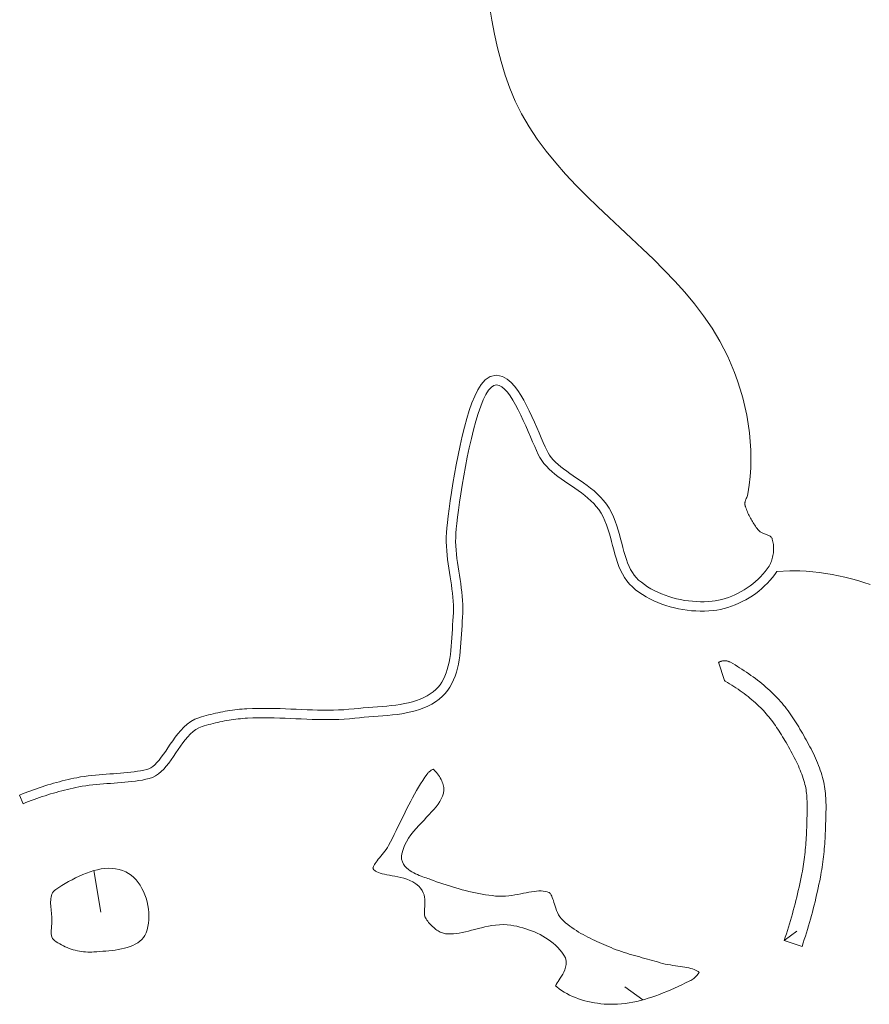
# Model space of a CAD drawing. Header units: inches. Extents: x -12 to 23, y -13.2 to 21.7.
# Tile 28 of 75: x 6.4 to 9.2, y -4.3 to -1. Entities that reach past the tile are written whole.
import ezdxf

# ---------------------------------------------------------------- set-up
doc = ezdxf.new("R2010")
doc.units = ezdxf.units.IN
doc.header["$MEASUREMENT"] = 0
doc.layers.get('0').update_dxf_attribs({"lineweight": 0})

msp = doc.modelspace()

# ---------------------------------------------------------------- linework, layer by layer
at = {"color": 30, "linetype": 'Continuous', "lineweight": 0, "true_color": 0xff7e00}
for p, q in [((6.6693, -3.8618), (6.6929, -3.9995)), ((8.4929, -4.291), (8.4337, -4.2477))]:
    msp.add_line(p, q, dxfattribs=at)
at = {"color": 7, "linetype": 'Continuous', "lineweight": 0}
for points in [[(7.9836, -0.9915), (7.9916, -1.0383), (8.0006, -1.0846), (8.0107, -1.1305), (8.0224, -1.1758), (8.036, -1.2204), (8.0516, -1.2642), (8.0696, -1.3071), (8.0903, -1.3489), (8.1153, -1.3922), (8.1427, -1.4337), (8.1723, -1.4738), (8.2037, -1.5125), (8.2368, -1.5501), (8.2713, -1.5868), (8.3069, -1.6227), (8.3433, -1.658), (8.3803, -1.6929), (8.4176, -1.7276), (8.4549, -1.7623), (8.492, -1.7971), (8.5286, -1.8323), (8.5645, -1.8681), (8.5993, -1.9045), (8.6329, -1.9419), (8.6649, -1.9803), (8.6951, -2.02), (8.7232, -2.0612), (8.749, -2.104), (8.7625, -2.1291), (8.7752, -2.155), (8.787, -2.1814), (8.7979, -2.2084), (8.8079, -2.2359), (8.817, -2.2639), (8.8251, -2.2922), (8.8323, -2.3208), (8.8384, -2.3497), (8.8434, -2.3788), (8.8474, -2.408), (8.8502, -2.4373), (8.8519, -2.4665), (8.8524, -2.4958), (8.8517, -2.5249), (8.8498, -2.5538), (8.8467, -2.5824), (8.8422, -2.6108), (8.84, -2.6213), (8.839, -2.6226), (8.838, -2.624), (8.8371, -2.6254), (8.8363, -2.6269), (8.8356, -2.6284), (8.8349, -2.63), (8.8343, -2.6316), (8.8338, -2.6333), (8.8333, -2.635), (8.8329, -2.6367), (8.8327, -2.6384), (8.8325, -2.6401), (8.8323, -2.6419), (8.8323, -2.6436), (8.8323, -2.6453), (8.8325, -2.647), (8.8327, -2.6487), (8.833, -2.6504), (8.8334, -2.652), (8.8339, -2.6535), (8.8354, -2.6578), (8.837, -2.6621), (8.8387, -2.6664), (8.8405, -2.6706), (8.8423, -2.6748), (8.8442, -2.679), (8.8462, -2.6831), (8.8483, -2.6872), (8.8504, -2.6913), (8.8526, -2.6953), (8.8549, -2.6993), (8.8573, -2.7033), (8.8597, -2.7072), (8.8622, -2.711), (8.8648, -2.7149), (8.8674, -2.7186), (8.8701, -2.7223), (8.8728, -2.726), (8.8757, -2.7296), (8.8785, -2.7331), (8.8804, -2.735), (8.8824, -2.7367), (8.8846, -2.7382), (8.887, -2.7396), (8.8896, -2.7408), (8.8922, -2.7419), (8.8949, -2.7429), (8.8977, -2.7439), (8.9005, -2.7449), (8.9033, -2.7458), (8.906, -2.7468), (8.9086, -2.7478), (8.9111, -2.7489), (8.9135, -2.7501), (8.9157, -2.7515), (8.9178, -2.7529), (8.9196, -2.7546), (8.9211, -2.7565), (8.9223, -2.7586), (8.9232, -2.761), (8.9244, -2.7654), (8.9254, -2.7699), (8.9262, -2.7744), (8.9268, -2.7789), (8.9272, -2.7835), (8.9275, -2.7882), (8.9276, -2.7929), (8.9275, -2.7975), (8.9272, -2.8022), (8.9267, -2.8069), (8.9261, -2.8115), (8.9253, -2.8161), (8.9243, -2.8207), (8.9232, -2.8252), (8.9219, -2.8297), (8.9204, -2.8341), (8.9187, -2.8384), (8.9169, -2.8426), (8.9149, -2.8467), (8.9128, -2.8507), (8.9061, -2.8603), (8.8994, -2.8691), (8.8922, -2.8777), (8.8845, -2.886), (8.8763, -2.8941), (8.8678, -2.9018), (8.8588, -2.9093), (8.8495, -2.9164), (8.8399, -2.9231), (8.83, -2.9294), (8.8199, -2.9354), (8.8095, -2.9409), (8.799, -2.9459), (8.7883, -2.9505), (8.7775, -2.9546), (8.7666, -2.9582), (8.7557, -2.9613), (8.7448, -2.9638), (8.7339, -2.9658), (8.723, -2.9673), (8.7103, -2.9684), (8.6974, -2.969), (8.6843, -2.9691), (8.6712, -2.9687), (8.6579, -2.9678), (8.6447, -2.9665), (8.6315, -2.9646), (8.6183, -2.9622), (8.6052, -2.9593), (8.5923, -2.956), (8.5795, -2.9521), (8.567, -2.9478), (8.5547, -2.943), (8.5427, -2.9378), (8.5311, -2.932), (8.5198, -2.9258), (8.5089, -2.9192), (8.4985, -2.9121), (8.4885, -2.9047), (8.4793, -2.897), (8.4714, -2.8892), (8.4646, -2.881), (8.4583, -2.8721), (8.4527, -2.8623), (8.4475, -2.8517), (8.4427, -2.8404), (8.4384, -2.8284), (8.4343, -2.8158), (8.4305, -2.8027), (8.4268, -2.7891), (8.4232, -2.7751), (8.4195, -2.7608), (8.4156, -2.7463), (8.4115, -2.7317), (8.4068, -2.717), (8.4017, -2.7022), (8.3958, -2.6876), (8.389, -2.6731), (8.3811, -2.6589), (8.3722, -2.6452), (8.3628, -2.633), (8.3527, -2.6217), (8.342, -2.6111), (8.331, -2.6012), (8.3197, -2.5918), (8.3081, -2.583), (8.2965, -2.5745), (8.2849, -2.5664), (8.2733, -2.5585), (8.262, -2.5508), (8.2509, -2.5432), (8.2402, -2.5358), (8.23, -2.5283), (8.2204, -2.5209), (8.2114, -2.5134), (8.2031, -2.506), (8.1957, -2.4984), (8.1892, -2.4908), (8.1835, -2.4831), (8.1786, -2.475), (8.1741, -2.4662), (8.1687, -2.4547), (8.1626, -2.4409), (8.1559, -2.4255), (8.1487, -2.4088), (8.141, -2.3912), (8.133, -2.3729), (8.1246, -2.3544), (8.1159, -2.3358), (8.1069, -2.3177), (8.0976, -2.3001), (8.0879, -2.2834), (8.0779, -2.2679), (8.0673, -2.2537), (8.0557, -2.2409), (8.0426, -2.2298), (8.0266, -2.2212), (8.0071, -2.2173), (7.9865, -2.2214), (7.9694, -2.2325), (7.9557, -2.2481), (7.9446, -2.266), (7.9347, -2.2863), (7.9255, -2.3091), (7.9168, -2.3342), (7.9086, -2.3612), (7.9007, -2.39), (7.8932, -2.42), (7.8862, -2.451), (7.8795, -2.4826), (7.8733, -2.5142), (7.8675, -2.5457), (7.8622, -2.5764), (7.8574, -2.6061), (7.8532, -2.6343), (7.8495, -2.6607), (7.8464, -2.6847), (7.8439, -2.7061), (7.8421, -2.7244), (7.8409, -2.7396), (7.8402, -2.7548), (7.8402, -2.7699), (7.8407, -2.7849), (7.8417, -2.7998), (7.843, -2.8145), (7.8447, -2.8291), (7.8466, -2.8435), (7.8486, -2.8578), (7.8508, -2.8719), (7.853, -2.886), (7.8551, -2.8998), (7.8572, -2.9135), (7.8591, -2.9271), (7.8608, -2.9405), (7.8622, -2.9538), (7.8633, -2.967), (7.864, -2.98), (7.8642, -2.9928), (7.864, -3.0055), (7.8632, -3.0186), (7.8622, -3.0322), (7.8613, -3.0463), (7.8605, -3.0606), (7.8597, -3.0748), (7.8589, -3.089), (7.8579, -3.1031), (7.8568, -3.1171), (7.8555, -3.1308), (7.8539, -3.1443), (7.852, -3.1574), (7.8497, -3.1702), (7.8469, -3.1825), (7.8437, -3.1944), (7.8401, -3.2057), (7.8359, -3.2163), (7.8312, -3.2264), (7.8258, -3.2358), (7.8199, -3.2446), (7.8133, -3.2527), (7.8059, -3.2603), (7.7967, -3.2683), (7.7869, -3.2754), (7.7764, -3.2818), (7.7653, -3.2876), (7.7536, -3.2927), (7.7414, -3.2972), (7.7285, -3.3011), (7.7152, -3.3045), (7.7013, -3.3075), (7.6871, -3.31), (7.6725, -3.3121), (7.6576, -3.314), (7.6424, -3.3155), (7.6271, -3.3169), (7.6116, -3.3181), (7.596, -3.3193), (7.5803, -3.3204), (7.5647, -3.3217), (7.5491, -3.3231), (7.5339, -3.3246), (7.5166, -3.3263), (7.4996, -3.3276), (7.4824, -3.3284), (7.4652, -3.3289), (7.4478, -3.3291), (7.4304, -3.3291), (7.4129, -3.3288), (7.3953, -3.3283), (7.3776, -3.3277), (7.3598, -3.327), (7.342, -3.3263), (7.324, -3.3255), (7.306, -3.3248), (7.2879, -3.3241), (7.2698, -3.3236), (7.2516, -3.3232), (7.2332, -3.3231), (7.2149, -3.3232), (7.1964, -3.3237), (7.178, -3.3245), (7.1699, -3.325), (7.1618, -3.3256), (7.1537, -3.3263), (7.1456, -3.3272), (7.1376, -3.3281), (7.1296, -3.3292), (7.1216, -3.3303), (7.1136, -3.3316), (7.1056, -3.3329), (7.0977, -3.3344), (7.0898, -3.3359), (7.0819, -3.3376), (7.074, -3.3393), (7.0661, -3.3411), (7.0583, -3.343), (7.0505, -3.345), (7.0428, -3.3471), (7.0351, -3.3492), (7.0274, -3.3514), (7.0187, -3.3541), (7.0049, -3.3595), (6.9914, -3.3671), (6.9792, -3.376), (6.9681, -3.3859), (6.958, -3.3965), (6.9486, -3.4077), (6.9398, -3.4191), (6.9315, -3.4307), (6.9235, -3.4424), (6.9158, -3.4538), (6.9083, -3.465), (6.9008, -3.4757), (6.8935, -3.4857), (6.8863, -3.4949), (6.8791, -3.5031), (6.8721, -3.5101), (6.8653, -3.5159), (6.8587, -3.5203), (6.8524, -3.5235), (6.8452, -3.5259), (6.8356, -3.5282), (6.8249, -3.5303), (6.8141, -3.5322), (6.8031, -3.5338), (6.792, -3.5352), (6.7808, -3.5365), (6.7694, -3.5375), (6.7579, -3.5385), (6.7463, -3.5394), (6.7346, -3.5402), (6.7228, -3.541), (6.7109, -3.5418), (6.6989, -3.5426), (6.6869, -3.5436), (6.6747, -3.5446), (6.6625, -3.5459), (6.6502, -3.5473), (6.6379, -3.549), (6.6255, -3.551), (6.6132, -3.5533), (6.6033, -3.5553), (6.5936, -3.5574), (6.5839, -3.5596), (6.5742, -3.5619), (6.5646, -3.5642), (6.5549, -3.5667), (6.5453, -3.5693), (6.5357, -3.5719), (6.5262, -3.5747), (6.5166, -3.5775), (6.5071, -3.5804), (6.4977, -3.5835), (6.4882, -3.5866), (6.4788, -3.5898), (6.4694, -3.5931), (6.46, -3.5965), (6.4507, -3.5999), (6.4415, -3.6035), (6.4322, -3.6072), (6.4231, -3.6108), (6.4349, -3.6398), (6.4349, -3.6398), (6.4438, -3.6362), (6.4528, -3.6326), (6.4618, -3.6292), (6.4708, -3.6258), (6.4799, -3.6225), (6.489, -3.6193), (6.4981, -3.6162), (6.5073, -3.6132), (6.5165, -3.6103), (6.5257, -3.6074), (6.535, -3.6047), (6.5442, -3.602), (6.5535, -3.5994), (6.5628, -3.5969), (6.5722, -3.5945), (6.5816, -3.5922), (6.5909, -3.59), (6.6003, -3.5879), (6.6098, -3.5859), (6.6192, -3.5839), (6.6308, -3.5818), (6.6424, -3.5799), (6.6541, -3.5783), (6.6659, -3.5769), (6.6777, -3.5758), (6.6895, -3.5747), (6.7013, -3.5738), (6.7131, -3.5729), (6.7249, -3.5721), (6.7368, -3.5714), (6.7486, -3.5705), (6.7604, -3.5697), (6.7722, -3.5687), (6.784, -3.5676), (6.7957, -3.5663), (6.8074, -3.5648), (6.8191, -3.563), (6.8307, -3.561), (6.8422, -3.5587), (6.8537, -3.556), (6.8644, -3.5524), (6.8746, -3.5473), (6.8842, -3.5408), (6.8933, -3.5332), (6.902, -3.5245), (6.9103, -3.5149), (6.9184, -3.5046), (6.9263, -3.4938), (6.9341, -3.4827), (6.9417, -3.4713), (6.9494, -3.4599), (6.9571, -3.4487), (6.9649, -3.4377), (6.973, -3.4272), (6.9812, -3.4174), (6.9899, -3.4084), (6.9989, -3.4003), (7.0083, -3.3934), (7.0183, -3.3878), (7.0289, -3.3836), (7.0362, -3.3814), (7.0436, -3.3793), (7.051, -3.3772), (7.0584, -3.3752), (7.0659, -3.3733), (7.0734, -3.3715), (7.0809, -3.3698), (7.0884, -3.3681), (7.0959, -3.3666), (7.1035, -3.3651), (7.111, -3.3637), (7.1186, -3.3624), (7.1262, -3.3612), (7.1338, -3.3601), (7.1414, -3.3591), (7.1491, -3.3582), (7.1567, -3.3575), (7.1644, -3.3568), (7.172, -3.3562), (7.1797, -3.3557), (7.1975, -3.3549), (7.2154, -3.3545), (7.2333, -3.3543), (7.2511, -3.3545), (7.269, -3.3548), (7.2869, -3.3553), (7.3048, -3.356), (7.3227, -3.3567), (7.3407, -3.3575), (7.3586, -3.3582), (7.3765, -3.3589), (7.3944, -3.3596), (7.4122, -3.36), (7.4301, -3.3603), (7.448, -3.3604), (7.4658, -3.3602), (7.4837, -3.3596), (7.5015, -3.3588), (7.5193, -3.3575), (7.537, -3.3557), (7.552, -3.3542), (7.5673, -3.3528), (7.5827, -3.3516), (7.5983, -3.3504), (7.614, -3.3493), (7.6297, -3.348), (7.6454, -3.3466), (7.6611, -3.345), (7.6767, -3.3431), (7.6921, -3.3408), (7.7073, -3.3381), (7.7223, -3.3349), (7.737, -3.3312), (7.7513, -3.3268), (7.7653, -3.3217), (7.7788, -3.3158), (7.7918, -3.3091), (7.8043, -3.3014), (7.8161, -3.2928), (7.8274, -3.2831), (7.8367, -3.2735), (7.8451, -3.2632), (7.8524, -3.2523), (7.8589, -3.2408), (7.8646, -3.2287), (7.8695, -3.2162), (7.8737, -3.2033), (7.8773, -3.19), (7.8803, -3.1764), (7.8828, -3.1625), (7.8849, -3.1484), (7.8866, -3.1341), (7.888, -3.1198), (7.8891, -3.1054), (7.8901, -3.091), (7.8909, -3.0766), (7.8917, -3.0623), (7.8925, -3.0482), (7.8934, -3.0343), (7.8944, -3.0207), (7.8952, -3.0067), (7.8955, -2.9928), (7.8952, -2.9788), (7.8944, -2.9649), (7.8933, -2.9509), (7.8918, -2.9369), (7.8901, -2.923), (7.8881, -2.909), (7.886, -2.8951), (7.8839, -2.8811), (7.8817, -2.8672), (7.8795, -2.8532), (7.8775, -2.8393), (7.8757, -2.8253), (7.8741, -2.8113), (7.8728, -2.7974), (7.8719, -2.7834), (7.8714, -2.7694), (7.8715, -2.7555), (7.8721, -2.7415), (7.8732, -2.7273), (7.875, -2.7095), (7.8774, -2.6885), (7.8805, -2.6648), (7.8841, -2.6388), (7.8883, -2.6109), (7.8931, -2.5816), (7.8983, -2.5511), (7.904, -2.5201), (7.9101, -2.4888), (7.9167, -2.4577), (7.9236, -2.4273), (7.931, -2.3979), (7.9386, -2.3699), (7.9466, -2.3438), (7.9548, -2.3201), (7.9633, -2.299), (7.972, -2.2811), (7.9809, -2.2668), (7.99, -2.2564), (7.9985, -2.2509), (8.0071, -2.2492), (8.0159, -2.2509), (8.0249, -2.2558), (8.034, -2.2634), (8.0431, -2.2735), (8.0522, -2.2857), (8.0612, -2.2998), (8.0702, -2.3153), (8.0791, -2.332), (8.0878, -2.3495), (8.0962, -2.3675), (8.1045, -2.3856), (8.1124, -2.4037), (8.12, -2.4212), (8.1272, -2.4379), (8.1339, -2.4535), (8.1402, -2.4676), (8.146, -2.48), (8.1513, -2.4902), (8.1575, -2.5005), (8.1647, -2.5103), (8.1727, -2.5196), (8.1815, -2.5285), (8.1909, -2.537), (8.2008, -2.5453), (8.2113, -2.5533), (8.2221, -2.5612), (8.2331, -2.569), (8.2444, -2.5766), (8.2557, -2.5843), (8.2671, -2.5921), (8.2784, -2.6), (8.2894, -2.608), (8.3002, -2.6163), (8.3106, -2.6249), (8.3206, -2.6338), (8.33, -2.6432), (8.3387, -2.653), (8.3467, -2.6633), (8.3543, -2.675), (8.3611, -2.6873), (8.3671, -2.7001), (8.3724, -2.7133), (8.3772, -2.7268), (8.3815, -2.7406), (8.3855, -2.7546), (8.3893, -2.7688), (8.3929, -2.7829), (8.3966, -2.7971), (8.4004, -2.8111), (8.4044, -2.825), (8.4088, -2.8385), (8.4136, -2.8518), (8.419, -2.8647), (8.4251, -2.877), (8.4319, -2.8888), (8.4397, -2.9), (8.4485, -2.9105), (8.4584, -2.9202), (8.4691, -2.9291), (8.4803, -2.9376), (8.492, -2.9455), (8.5042, -2.9529), (8.5167, -2.9598), (8.5295, -2.9661), (8.5427, -2.9719), (8.5562, -2.9772), (8.5699, -2.9819), (8.5838, -2.9861), (8.5979, -2.9897), (8.6122, -2.9929), (8.6265, -2.9954), (8.6409, -2.9975), (8.6553, -2.999), (8.6697, -2.9999), (8.684, -3.0004), (8.6983, -3.0002), (8.7124, -2.9996), (8.7264, -2.9983), (8.7388, -2.9967), (8.7511, -2.9944), (8.7635, -2.9915), (8.7757, -2.9881), (8.7879, -2.9841), (8.8, -2.9795), (8.8119, -2.9744), (8.8236, -2.9688), (8.8351, -2.9627), (8.8463, -2.9561), (8.8573, -2.9491), (8.868, -2.9416), (8.8783, -2.9337), (8.8883, -2.9254), (8.8978, -2.9168), (8.9069, -2.9078), (8.9156, -2.8984), (8.9238, -2.8887), (8.9314, -2.8787), (8.9385, -2.8685), (8.9816, -2.8663), (8.9928, -2.8662), (9.0143, -2.8667), (9.0359, -2.8679), (9.0575, -2.8697), (9.079, -2.8721), (9.1006, -2.8751), (9.122, -2.8787), (9.1434, -2.8829), (9.1647, -2.8876), (9.1859, -2.8929), (9.2069, -2.8988), (9.2278, -2.9051), (9.2484, -2.912)], [(8.9627, -4.0935), (9.0219, -4.1134), (9.0257, -4.1021), (9.0294, -4.0908), (9.033, -4.0795), (9.0366, -4.0682), (9.0401, -4.0568), (9.0435, -4.0454), (9.0468, -4.034), (9.05, -4.0226), (9.0532, -4.0111), (9.0563, -3.9997), (9.0593, -3.9882), (9.0623, -3.9766), (9.0651, -3.9651), (9.0679, -3.9536), (9.0706, -3.942), (9.0732, -3.9304), (9.0758, -3.9188), (9.0783, -3.9072), (9.0807, -3.8955), (9.083, -3.8839), (9.0846, -3.8754), (9.0861, -3.867), (9.0875, -3.8585), (9.0889, -3.85), (9.0901, -3.8414), (9.0913, -3.8329), (9.0924, -3.8243), (9.0934, -3.8158), (9.0943, -3.8072), (9.0951, -3.7986), (9.0959, -3.79), (9.0967, -3.7814), (9.0973, -3.7728), (9.0979, -3.7642), (9.0984, -3.7556), (9.0989, -3.747), (9.0993, -3.7384), (9.0997, -3.7298), (9.1, -3.7212), (9.1003, -3.7126), (9.1005, -3.705), (9.1008, -3.6973), (9.101, -3.6897), (9.1012, -3.682), (9.1014, -3.6744), (9.1016, -3.6667), (9.1017, -3.659), (9.1017, -3.6514), (9.1017, -3.6437), (9.1015, -3.6361), (9.1013, -3.6284), (9.1009, -3.6208), (9.1005, -3.6132), (9.0998, -3.6056), (9.0991, -3.598), (9.0981, -3.5905), (9.097, -3.583), (9.0957, -3.5755), (9.0941, -3.5681), (9.0924, -3.5607), (9.0902, -3.5525), (9.0879, -3.5443), (9.0853, -3.5362), (9.0826, -3.5282), (9.0798, -3.5202), (9.0767, -3.5123), (9.0736, -3.5044), (9.0702, -3.4965), (9.0668, -3.4888), (9.0633, -3.481), (9.0596, -3.4733), (9.0558, -3.4656), (9.052, -3.458), (9.048, -3.4504), (9.044, -3.4429), (9.04, -3.4354), (9.0358, -3.4279), (9.0317, -3.4205), (9.0275, -3.4131), (9.0232, -3.4058), (9.0192, -3.3988), (9.0151, -3.3919), (9.011, -3.385), (9.0068, -3.3782), (9.0025, -3.3713), (8.9982, -3.3646), (8.9938, -3.3578), (8.9893, -3.3511), (8.9848, -3.3445), (8.9802, -3.3379), (8.9754, -3.3314), (8.9706, -3.325), (8.9657, -3.3186), (8.9607, -3.3123), (8.9557, -3.3061), (8.9505, -3.3), (8.9452, -3.294), (8.9397, -3.2881), (8.9342, -3.2823), (8.9286, -3.2767), (8.9221, -3.2704), (8.9156, -3.2643), (8.9089, -3.2582), (8.9021, -3.2523), (8.8953, -3.2465), (8.8883, -3.2407), (8.8813, -3.2351), (8.8741, -3.2296), (8.8669, -3.2241), (8.8597, -3.2188), (8.8523, -3.2135), (8.8449, -3.2084), (8.8375, -3.2033), (8.8299, -3.1983), (8.8224, -3.1934), (8.8148, -3.1885), (8.8071, -3.1838), (8.7994, -3.1791), (8.7916, -3.1745), (8.7839, -3.17), (8.7821, -3.169), (8.7803, -3.1682), (8.7784, -3.1675), (8.7765, -3.1668), (8.7745, -3.1663), (8.7725, -3.1659), (8.7704, -3.1655), (8.7683, -3.1653), (8.7662, -3.1652), (8.7641, -3.1651), (8.762, -3.1652), (8.7599, -3.1654), (8.7579, -3.1657), (8.7558, -3.166), (8.7538, -3.1665), (8.7518, -3.1671), (8.7499, -3.1677), (8.748, -3.1685), (8.7462, -3.1694), (8.7445, -3.1703), (8.7642, -3.2309), (8.7672, -3.2327), (8.7744, -3.237), (8.7815, -3.2415), (8.7886, -3.246), (8.7956, -3.2505), (8.8026, -3.2551), (8.8095, -3.2598), (8.8163, -3.2646), (8.823, -3.2694), (8.8296, -3.2742), (8.8361, -3.2792), (8.8426, -3.2842), (8.8489, -3.2893), (8.8551, -3.2944), (8.8613, -3.2996), (8.8673, -3.3049), (8.8732, -3.3103), (8.879, -3.3157), (8.8847, -3.3212), (8.8894, -3.326), (8.8941, -3.3308), (8.8987, -3.3359), (8.9032, -3.341), (8.9077, -3.3463), (8.9122, -3.3516), (8.9165, -3.3571), (8.9208, -3.3627), (8.9251, -3.3684), (8.9293, -3.3743), (8.9335, -3.3802), (8.9376, -3.3862), (8.9417, -3.3923), (8.9457, -3.3984), (8.9497, -3.4047), (8.9536, -3.411), (8.9576, -3.4174), (8.9614, -3.4239), (8.9653, -3.4304), (8.9691, -3.437), (8.9732, -3.4441), (8.9772, -3.4512), (8.9812, -3.4583), (8.9851, -3.4654), (8.989, -3.4725), (8.9927, -3.4795), (8.9964, -3.4865), (8.9999, -3.4935), (9.0033, -3.5005), (9.0066, -3.5075), (9.0098, -3.5144), (9.0129, -3.5213), (9.0158, -3.5282), (9.0185, -3.5351), (9.0212, -3.5419), (9.0236, -3.5488), (9.0259, -3.5556), (9.028, -3.5624), (9.03, -3.5691), (9.0318, -3.5758), (9.0331, -3.5815), (9.0343, -3.5872), (9.0353, -3.593), (9.0362, -3.599), (9.037, -3.6051), (9.0376, -3.6113), (9.0381, -3.6177), (9.0385, -3.6242), (9.0388, -3.6308), (9.0391, -3.6376), (9.0392, -3.6444), (9.0392, -3.6514), (9.0392, -3.6585), (9.0391, -3.6657), (9.0389, -3.673), (9.0388, -3.6803), (9.0385, -3.6878), (9.0383, -3.6954), (9.0381, -3.703), (9.0378, -3.7106), (9.0376, -3.719), (9.0373, -3.7273), (9.0369, -3.7355), (9.0365, -3.7438), (9.036, -3.752), (9.0355, -3.7602), (9.035, -3.7683), (9.0344, -3.7765), (9.0337, -3.7846), (9.0329, -3.7927), (9.0321, -3.8007), (9.0313, -3.8088), (9.0303, -3.8168), (9.0293, -3.8247), (9.0282, -3.8327), (9.0271, -3.8406), (9.0258, -3.8485), (9.0245, -3.8563), (9.0231, -3.8641), (9.0216, -3.872), (9.0194, -3.8831), (9.0171, -3.8944), (9.0147, -3.9056), (9.0123, -3.9168), (9.0097, -3.9279), (9.0071, -3.9391), (9.0044, -3.9503), (9.0016, -3.9614), (8.9988, -3.9725), (8.9959, -3.9836), (8.9929, -3.9947), (8.9899, -4.0057), (8.9867, -4.0168), (8.9835, -4.0278), (8.9802, -4.0388), (8.9769, -4.0497), (8.9735, -4.0607), (8.97, -4.0716), (8.9664, -4.0825), (8.9627, -4.0935), (9.0051, -4.0624)]]:
    msp.add_lwpolyline(points, dxfattribs=at)
msp.add_lwpolyline([(7.598, -3.8486), (7.5972, -3.851), (7.5969, -3.8527), (7.5968, -3.8538), (7.5969, -3.8544), (7.5971, -3.855), (7.5976, -3.8559), (7.5998, -3.8588), (7.6024, -3.8614), (7.6056, -3.8638), (7.6096, -3.8661), (7.6146, -3.8683), (7.6204, -3.8704), (7.6271, -3.8723), (7.6346, -3.8741), (7.6426, -3.8757), (7.6512, -3.8772), (7.6602, -3.8787), (7.6696, -3.8803), (7.6792, -3.8821), (7.6891, -3.8843), (7.6991, -3.8869), (7.7092, -3.8901), (7.7194, -3.8941), (7.7295, -3.8992), (7.7393, -3.9054), (7.7486, -3.9131), (7.7549, -3.92), (7.76, -3.9275), (7.7637, -3.9351), (7.7663, -3.9427), (7.7679, -3.9501), (7.7688, -3.9571), (7.7691, -3.9639), (7.7692, -3.9703), (7.769, -3.9764), (7.7686, -3.9823), (7.7683, -3.9878), (7.7679, -3.9931), (7.7677, -3.9979), (7.7677, -4.0024), (7.7678, -4.0064), (7.7681, -4.0099), (7.7686, -4.0128), (7.7692, -4.0151), (7.7699, -4.0168), (7.7709, -4.0187), (7.7731, -4.022), (7.7758, -4.0259), (7.7787, -4.0298), (7.7817, -4.0336), (7.7849, -4.0374), (7.7882, -4.041), (7.7915, -4.0445), (7.795, -4.0479), (7.7985, -4.0511), (7.8021, -4.0541), (7.8057, -4.057), (7.8094, -4.0596), (7.813, -4.0619), (7.8167, -4.064), (7.8203, -4.0659), (7.8239, -4.0675), (7.8274, -4.0688), (7.8308, -4.0699), (7.8342, -4.0707), (7.8376, -4.0712), (7.8464, -4.072), (7.8554, -4.0721), (7.8646, -4.0717), (7.874, -4.0707), (7.8836, -4.0693), (7.8935, -4.0674), (7.9036, -4.0652), (7.9139, -4.0626), (7.9244, -4.0599), (7.9351, -4.0571), (7.946, -4.0542), (7.9572, -4.0513), (7.9686, -4.0486), (7.9802, -4.0462), (7.992, -4.0441), (8.0041, -4.0425), (8.0166, -4.0414), (8.0292, -4.0411), (8.0422, -4.0416), (8.055, -4.0431), (8.065, -4.0448), (8.0747, -4.0468), (8.0845, -4.0491), (8.0943, -4.0517), (8.104, -4.0546), (8.1137, -4.0579), (8.1234, -4.0615), (8.1329, -4.0654), (8.1424, -4.0697), (8.1517, -4.0743), (8.1608, -4.0793), (8.1697, -4.0847), (8.1784, -4.0904), (8.1869, -4.0964), (8.195, -4.1029), (8.2028, -4.1098), (8.2103, -4.117), (8.2174, -4.1247), (8.224, -4.1327), (8.2308, -4.1422), (8.2358, -4.1519), (8.2384, -4.1629), (8.2384, -4.1734), (8.2368, -4.1827), (8.234, -4.1911), (8.2307, -4.1987), (8.2269, -4.2057), (8.223, -4.2123), (8.219, -4.2185), (8.2151, -4.2244), (8.2116, -4.2299), (8.2084, -4.2349), (8.2058, -4.2394), (8.204, -4.2431), (8.2035, -4.2445), (8.2072, -4.2478), (8.215, -4.2539), (8.2232, -4.2597), (8.2317, -4.2651), (8.2407, -4.2702), (8.2499, -4.275), (8.2595, -4.2794), (8.2693, -4.2835), (8.2794, -4.2872), (8.2897, -4.2906), (8.3001, -4.2937), (8.3107, -4.2964), (8.3215, -4.2987), (8.3323, -4.3007), (8.3431, -4.3024), (8.354, -4.3037), (8.3648, -4.3047), (8.3755, -4.3054), (8.3862, -4.3057), (8.3967, -4.3057), (8.4095, -4.3052), (8.4222, -4.3043), (8.4349, -4.3029), (8.4476, -4.301), (8.4603, -4.2988), (8.4729, -4.2961), (8.4856, -4.293), (8.4982, -4.2895), (8.5108, -4.2858), (8.5234, -4.2817), (8.536, -4.2773), (8.5485, -4.2726), (8.561, -4.2677), (8.5734, -4.2627), (8.5858, -4.2574), (8.5982, -4.2519), (8.6105, -4.2464), (8.6228, -4.2407), (8.635, -4.2349), (8.6469, -4.2293), (8.6498, -4.2278), (8.6527, -4.2261), (8.6558, -4.2241), (8.659, -4.2219), (8.6623, -4.2195), (8.6655, -4.2169), (8.6685, -4.2142), (8.6714, -4.2114), (8.674, -4.2087), (8.6763, -4.206), (8.6782, -4.2034), (8.6797, -4.2012), (8.6803, -4.1999), (8.6768, -4.1971), (8.6729, -4.1945), (8.6685, -4.1922), (8.6636, -4.19), (8.6583, -4.188), (8.6525, -4.1863), (8.6462, -4.1847), (8.6395, -4.1832), (8.6325, -4.182), (8.6251, -4.1808), (8.6174, -4.1797), (8.6095, -4.1786), (8.6014, -4.1775), (8.5931, -4.1764), (8.5847, -4.1751), (8.5761, -4.1737), (8.5674, -4.172), (8.5587, -4.1699), (8.5503, -4.1676), (8.5417, -4.165), (8.5335, -4.1626), (8.5252, -4.1602), (8.5168, -4.1579), (8.5084, -4.1555), (8.4999, -4.1532), (8.4914, -4.1509), (8.4828, -4.1485), (8.4742, -4.1461), (8.4656, -4.1437), (8.457, -4.1412), (8.4483, -4.1387), (8.4396, -4.136), (8.4309, -4.1333), (8.4222, -4.1304), (8.4135, -4.1274), (8.4048, -4.1243), (8.3962, -4.1211), (8.3875, -4.1176), (8.379, -4.1141), (8.3713, -4.1108), (8.3638, -4.1076), (8.3562, -4.1042), (8.3485, -4.1008), (8.3409, -4.0974), (8.3332, -4.0938), (8.3255, -4.0902), (8.3178, -4.0864), (8.3101, -4.0826), (8.3025, -4.0786), (8.2949, -4.0744), (8.2873, -4.0701), (8.2798, -4.0657), (8.2724, -4.061), (8.265, -4.0562), (8.2578, -4.0512), (8.2506, -4.046), (8.2436, -4.0405), (8.2367, -4.0349), (8.2295, -4.0285), (8.2234, -4.0223), (8.218, -4.0153), (8.2135, -4.0081), (8.2097, -4.0009), (8.2066, -3.9939), (8.204, -3.9869), (8.2017, -3.9802), (8.1996, -3.9737), (8.1977, -3.9674), (8.1959, -3.9616), (8.1942, -3.9561), (8.1925, -3.9512), (8.1907, -3.9468), (8.189, -3.9431), (8.1874, -3.9401), (8.1859, -3.9379), (8.1846, -3.9364), (8.1835, -3.9355), (8.1826, -3.9349), (8.1811, -3.9342), (8.1752, -3.9323), (8.1688, -3.9309), (8.1621, -3.93), (8.1551, -3.9295), (8.1478, -3.9295), (8.14, -3.93), (8.132, -3.9308), (8.1236, -3.932), (8.115, -3.9334), (8.1061, -3.9351), (8.0969, -3.937), (8.0875, -3.9389), (8.0778, -3.9408), (8.0679, -3.9426), (8.0578, -3.9443), (8.0475, -3.9457), (8.0369, -3.9467), (8.026, -3.9472), (8.0149, -3.9471), (8.004, -3.9463), (7.9925, -3.9449), (7.9813, -3.9434), (7.9702, -3.9417), (7.9591, -3.9398), (7.9481, -3.9378), (7.9371, -3.9356), (7.9261, -3.9333), (7.9152, -3.9308), (7.9043, -3.9281), (7.8935, -3.9253), (7.8827, -3.9224), (7.8719, -3.9194), (7.8612, -3.9162), (7.8505, -3.9129), (7.8399, -3.9095), (7.8293, -3.906), (7.8188, -3.9025), (7.8083, -3.8988), (7.7979, -3.895), (7.7878, -3.8912), (7.7834, -3.8896), (7.7787, -3.8879), (7.7735, -3.8861), (7.7681, -3.8842), (7.7624, -3.8822), (7.7565, -3.88), (7.7505, -3.8776), (7.7444, -3.875), (7.7383, -3.8723), (7.7322, -3.8692), (7.7261, -3.8659), (7.7201, -3.8621), (7.7142, -3.8579), (7.7085, -3.853), (7.7031, -3.8472), (7.6983, -3.8404), (7.6944, -3.8325), (7.6919, -3.8237), (7.6913, -3.8144), (7.6925, -3.8058), (7.6967, -3.7914), (7.702, -3.7783), (7.7082, -3.7659), (7.7153, -3.7542), (7.723, -3.7431), (7.7312, -3.7325), (7.7398, -3.7224), (7.7486, -3.7126), (7.7574, -3.7032), (7.7663, -3.6939), (7.775, -3.6849), (7.7835, -3.676), (7.7916, -3.6671), (7.7992, -3.6584), (7.8063, -3.6496), (7.8128, -3.6408), (7.8185, -3.632), (7.8234, -3.6232), (7.8275, -3.6143), (7.8307, -3.6051), (7.8315, -3.6017), (7.832, -3.5982), (7.8323, -3.5944), (7.8322, -3.5904), (7.8318, -3.5863), (7.8311, -3.582), (7.83, -3.5775), (7.8287, -3.5729), (7.827, -3.5683), (7.825, -3.5636), (7.8228, -3.5589), (7.8203, -3.5543), (7.8175, -3.5497), (7.8146, -3.5452), (7.8114, -3.5408), (7.8081, -3.5366), (7.8047, -3.5327), (7.8011, -3.5289), (7.7975, -3.5254), (7.7973, -3.5252), (7.7962, -3.5257), (7.7944, -3.5265), (7.7924, -3.5275), (7.7904, -3.5287), (7.7883, -3.5301), (7.7862, -3.5316), (7.7842, -3.5332), (7.7823, -3.5348), (7.7805, -3.5365), (7.779, -3.5381), (7.7777, -3.5396), (7.7766, -3.5411), (7.7692, -3.5517), (7.7619, -3.5626), (7.7549, -3.5737), (7.748, -3.585), (7.7413, -3.5964), (7.7347, -3.608), (7.7283, -3.6197), (7.722, -3.6315), (7.7158, -3.6435), (7.7097, -3.6555), (7.7036, -3.6676), (7.6976, -3.6798), (7.6916, -3.6921), (7.6856, -3.7044), (7.6796, -3.7167), (7.6736, -3.7291), (7.6675, -3.7414), (7.6613, -3.7538), (7.6551, -3.7662), (7.6485, -3.7789), (7.645, -3.7851), (7.6408, -3.7914), (7.6365, -3.7973), (7.6321, -3.803), (7.6275, -3.8086), (7.6231, -3.8139), (7.6187, -3.8191), (7.6145, -3.8241), (7.6106, -3.8289), (7.6071, -3.8335), (7.604, -3.8379), (7.6014, -3.8419), (7.5994, -3.8455), (7.598, -3.8486)], close=True, dxfattribs=at)
at = {"color": 7, "linetype": 'Continuous', "lineweight": 0, "flags": 128}
msp.add_lwpolyline([(6.5388, -4.0939), (6.5444, -4.0978), (6.5502, -4.1016), (6.5561, -4.1051), (6.5622, -4.1085), (6.5684, -4.1117), (6.5747, -4.1147), (6.5812, -4.1174), (6.5877, -4.12), (6.5944, -4.1223), (6.6011, -4.1244), (6.6079, -4.1263), (6.6147, -4.1279), (6.6216, -4.1293), (6.6285, -4.1305), (6.6354, -4.1314), (6.6423, -4.132), (6.6492, -4.1324), (6.6561, -4.1325), (6.663, -4.1324), (6.6698, -4.132), (6.6792, -4.1312), (6.6889, -4.1305), (6.6989, -4.1297), (6.7092, -4.1289), (6.7195, -4.1279), (6.73, -4.1268), (6.7404, -4.1255), (6.7507, -4.1239), (6.7609, -4.122), (6.7709, -4.1198), (6.7806, -4.1172), (6.7899, -4.1141), (6.7988, -4.1106), (6.8072, -4.1065), (6.8151, -4.1019), (6.8222, -4.0966), (6.8287, -4.0907), (6.8344, -4.0841), (6.8392, -4.0767), (6.8431, -4.0686), (6.8466, -4.0583), (6.8493, -4.0476), (6.8512, -4.0365), (6.8523, -4.025), (6.8526, -4.0132), (6.8522, -4.0013), (6.851, -3.9894), (6.8492, -3.9774), (6.8465, -3.9655), (6.8432, -3.9538), (6.8393, -3.9424), (6.8346, -3.9313), (6.8293, -3.9207), (6.8234, -3.9106), (6.8168, -3.9011), (6.8097, -3.8923), (6.802, -3.8842), (6.7937, -3.8771), (6.7848, -3.8709), (6.7755, -3.8657), (6.7645, -3.8611), (6.7532, -3.8578), (6.7417, -3.8555), (6.73, -3.8543), (6.718, -3.8541), (6.706, -3.8548), (6.6938, -3.8564), (6.6816, -3.8588), (6.6693, -3.8618), (6.6571, -3.8656), (6.6449, -3.8699), (6.6327, -3.8748), (6.6207, -3.8802), (6.6088, -3.8859), (6.5972, -3.8919), (6.5857, -3.8983), (6.5746, -3.9048), (6.5637, -3.9114), (6.5532, -3.9181), (6.543, -3.9249), (6.5389, -3.9281), (6.5355, -3.9317), (6.5327, -3.9357), (6.5305, -3.9401), (6.5287, -3.9447), (6.5274, -3.9497), (6.5266, -3.9549), (6.5261, -3.9604), (6.5259, -3.966), (6.526, -3.9718), (6.5262, -3.9777), (6.5267, -3.9837), (6.5273, -3.9898), (6.5279, -3.9958), (6.5285, -4.0018), (6.5292, -4.0078), (6.5297, -4.0137), (6.5301, -4.0195), (6.5303, -4.0251), (6.5303, -4.0305), (6.5302, -4.0338), (6.53, -4.0371), (6.5297, -4.0406), (6.5293, -4.0441), (6.529, -4.0477), (6.5287, -4.0513), (6.5283, -4.0548), (6.5281, -4.0584), (6.5279, -4.062), (6.5279, -4.0655), (6.528, -4.069), (6.5282, -4.0723), (6.5286, -4.0756), (6.5292, -4.0787), (6.5301, -4.0817), (6.5312, -4.0846), (6.5326, -4.0872), (6.5343, -4.0897), (6.5364, -4.0919), (6.5388, -4.0939), (6.5388, -4.0939), (6.5388, -4.0939), (6.5388, -4.0939)], close=True, dxfattribs=at)

doc.saveas('drawing.dxf')
